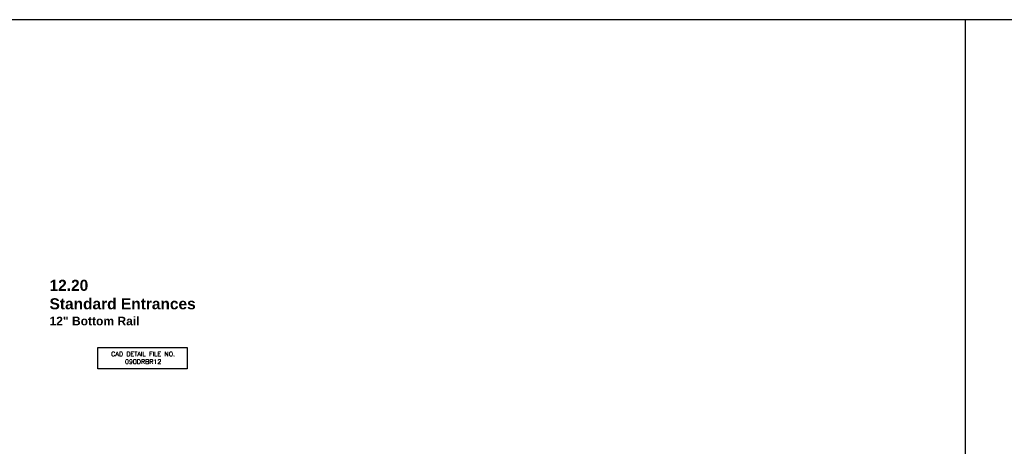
# Model space of a CAD drawing. Extents: x 0 to 123, y 0 to 90.
# Tile 49 of 59: x 60 to 76, y 83 to 90. Entities that reach past the tile are written whole.
import ezdxf

# ---------------------------------------------------------------- set-up
doc = ezdxf.new("R2010")
doc.units = 0
doc.header["$MEASUREMENT"] = 0
doc.layers.add('R-ANNO-TEXT', color=6, linetype='CONTINUOUS')
doc.layers.add('TITLE', color=7, linetype='CONTINUOUS')
doc.styles.get("Standard").update_dxf_attribs({"font": 'simplex'})

msp = doc.modelspace()

# ---------------------------------------------------------------- linework, layer by layer
at = {"layer": 'R-ANNO-TEXT'}
msp.add_lwpolyline([(60.8151646, 84.5455118), (62.2666445, 84.5455118), (62.2666445, 84.203449), (60.8151646, 84.203449)], close=True, dxfattribs=at)
at = {"layer": 'TITLE'}
for p, q in [((117.9080005, 89.8789502), (5.25, 89.8789502)), ((74.9080005, 89.8789502), (74.9080005, 14.8789502))]:
    msp.add_line(p, q, dxfattribs=at)

# ---------------------------------------------------------------- texts
at = {"layer": 'R-ANNO-TEXT', "insert": (61.5518468, 84.4799291), "char_height": 0.075, "width": 1.875, "attachment_point": 2}
msp.add_mtext('CAD DETAIL FILE NO.\\P090DRBR12', dxfattribs=at)
at = {"layer": 'TITLE', "insert": (60.0307731, 85.6491746, 6.2106922), "char_height": 0.18, "width": 7.44, "attachment_point": 1}
msp.add_mtext('{\\fArial|b1|i0|c0|p34;12.20\\PStandard Entrances\\P\\H0.7778x;12" Bottom Rail}', dxfattribs=at)

doc.saveas('drawing.dxf')
